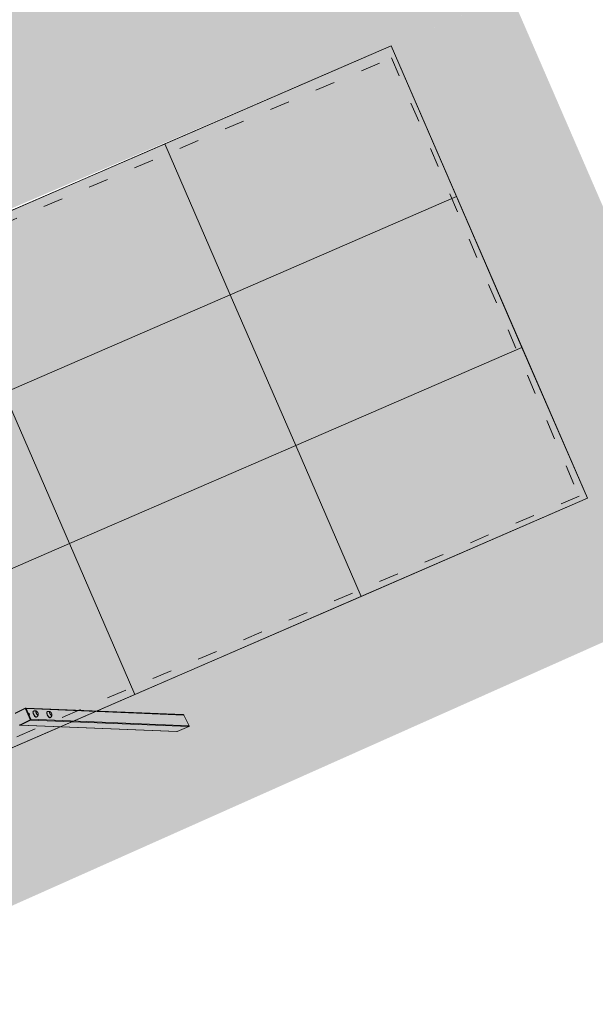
# Model space of a CAD drawing. Header units: millimetres. Extents: x 3267 to 3416, y 1494 to 1704.
# Tile 123 of 256: x 3327.27 to 3330.77, y 1632.19 to 1638.17. Entities that reach past the tile are written whole.
import ezdxf

# ---------------------------------------------------------------- set-up
doc = ezdxf.new("R2010")
doc.units = ezdxf.units.MM
doc.linetypes.add('1.4_0.7', pattern=[2.1, 1.4, -0.7])
doc.linetypes.add('ACAD_ISO03W100', pattern=[30, 12, -18])
doc.layers.get('0').update_dxf_attribs({"lineweight": 5})
for name, color, linetype, lineweight in [('1 poly easy', 76, '1.4_0.7', 9), ('1_naw mat', 251, 'Continuous', 5), ('1_strefa', 7, 'ACAD_ISO03W100', 13), ('1_trawa', 94, 'Continuous', 13), ('1_urządzenie', 7, 'Continuous', 9)]:
    doc.layers.add(name, color=color, linetype=linetype, lineweight=lineweight)
picture_1 = doc.add_image_def('image1.jpg', size_in_pixel=(9921, 7015))

msp = doc.modelspace()

# ---------------------------------------------------------------- hatches: boundary and pattern name
at = {"layer": '1 poly easy'}
h = msp.add_hatch(dxfattribs=at)
h.set_pattern_fill('HEX', color=256, scale=0.03, angle=-21.5623)
h.paths.add_polyline_path([(3368.8941, 1642.3425), (3370.0876, 1639.5901), (3363.2067, 1636.6064), (3362.0132, 1639.3587)])
h.paths.add_polyline_path([(3343.0771, 1642.984), (3344.6685, 1639.3142), (3337.0995, 1636.032), (3333.9168, 1643.3717), (3338.0453, 1645.162), (3338.841, 1643.327), (3340.2172, 1643.9238), (3340.9914, 1642.0796)])
h.paths.add_polyline_path([(3329.5269, 1638.0159), (3330.7204, 1635.2636), (3323.8395, 1632.2798), (3322.6459, 1635.0322)])
at = {"layer": '1_trawa'}
h = msp.add_hatch(dxfattribs=at)
h.set_pattern_fill('GRASS', color=256, scale=0.02)
h.paths.add_polyline_path([(3334.497, 1628.9652), (3339.0975, 1619.4213), (3348.9953, 1624.3562), (3346.994, 1628.7124), (3349.3865, 1629.9737), (3347.1512, 1634.4877)])
h.paths.add_polyline_path([(3321.0102, 1612.4815), (3332.9325, 1618.2285), (3329.2955, 1625.7736), (3317.3732, 1620.0266)])
h.paths.add_polyline_path([(3364.3966, 1640.3923), (3362.9801, 1643.7026), (3354.9045, 1640.1453), (3358.8282, 1631.2377), (3364.4592, 1633.7181), (3363.2067, 1636.6064), (3362.064, 1639.3526)])
h.paths.add_polyline_path([(3329.5269, 1638.0159), (3330.259, 1638.3334), (3326.1318, 1647.8675), (3310.174, 1640.9595), (3309.0511, 1640.4276), (3314.9073, 1627.2944), (3331.8101, 1634.8316), (3331.4478, 1635.579), (3330.2543, 1638.3314), (3329.5269, 1638.0159), (3330.7204, 1635.2636), (3323.8395, 1632.2798), (3322.6459, 1635.0686)])
h.paths.add_polyline_path([(3333.9168, 1643.3717), (3332.2997, 1647.1008), (3342.8733, 1651.6858), (3346.6663, 1648.736), (3348.1226, 1645.1719), (3343.0771, 1642.984), (3341.0397, 1642.0803), (3340.2172, 1643.9238), (3338.841, 1643.327), (3338.0453, 1645.162)])

# ---------------------------------------------------------------- linework, layer by layer
msp.add_lwpolyline([(3329.5269, 1638.0159), (3330.7204, 1635.2636), (3323.8395, 1632.2798), (3322.6459, 1635.0322)], close=True)
at = {"layer": '1_naw mat'}
for points in [[(3329.9247, 1637.0985), (3328.5485, 1636.5017), (3328.1507, 1637.4192), (3329.5269, 1638.0159)], [(3328.5485, 1636.5017), (3327.1723, 1635.905), (3326.7745, 1636.8224), (3328.1507, 1637.4192)], [(3330.3225, 1636.181), (3328.9464, 1635.5843), (3328.5485, 1636.5017), (3329.9247, 1637.0985)], [(3328.9464, 1635.5843), (3327.5702, 1634.9875), (3327.1723, 1635.905), (3328.5485, 1636.5017)], [(3330.7204, 1635.2636), (3329.3442, 1634.6668), (3328.9464, 1635.5843), (3330.3225, 1636.181)], [(3327.5702, 1634.9875), (3326.194, 1634.3908), (3325.7962, 1635.3082), (3327.1723, 1635.905)], [(3329.3442, 1634.6668), (3327.968, 1634.0701), (3327.5702, 1634.9875), (3328.9464, 1635.5843)], [(3327.968, 1634.0701), (3326.5918, 1633.4733), (3326.194, 1634.3908), (3327.5702, 1634.9875)]]:
    msp.add_lwpolyline(points, close=True, dxfattribs=at)
at = {"layer": '1_strefa', "color": 0, "ltscale": 0.01}
msp.add_lwpolyline([(3323.8671, 1632.3651), (3322.7261, 1635.0312), (3329.5292, 1637.9427), (3330.6703, 1635.2766)], close=True, dxfattribs=at)
at = {"layer": '1_urządzenie', "linetype": 'Continuous'}
for p, q in [((3327.3008, 1633.9862), (3327.2403, 1633.9557)), ((3327.3009, 1633.9845), (3327.2404, 1633.9539)), ((3327.3041, 1633.9865), (3327.3026, 1633.9866)), ((3327.3313, 1633.9183), (3327.3034, 1633.9835)), ((3328.2618, 1633.9475), (3327.3041, 1633.9865)), ((3327.3058, 1633.9843), (3327.3337, 1633.9191)), ((3327.3058, 1633.9843), (3327.3073, 1633.9842)), ((3327.3073, 1633.9842), (3327.3352, 1633.9191)), ((3328.2656, 1633.9452), (3327.3073, 1633.9842)), ((3327.3243, 1633.9505), (3327.3248, 1633.9505)), ((3327.351, 1633.9684), (3327.3501, 1633.968)), ((3327.4343, 1633.965), (3327.4334, 1633.9646)), ((3327.2698, 1633.8851), (3327.3304, 1633.9156)), ((3327.3319, 1633.9138), (3327.2714, 1633.8832)), ((3327.3334, 1633.9137), (3327.2729, 1633.8832)), ((3327.3319, 1633.9138), (3327.3334, 1633.9137)), ((3328.2965, 1633.8744), (3327.3334, 1633.9137)), ((3327.3337, 1633.9191), (3327.3352, 1633.9191)), ((3327.3352, 1633.9191), (3328.2986, 1633.8798)), ((3327.3682, 1633.9323), (3327.369, 1633.9327)), ((3327.4515, 1633.9289), (3327.4523, 1633.9293)), ((3328.2986, 1633.8798), (3328.2656, 1633.9452)), ((3327.2697, 1633.8829), (3327.2712, 1633.8828)), ((3327.2712, 1633.8828), (3328.2241, 1633.8439)), ((3327.2714, 1633.8832), (3327.2729, 1633.8832)), ((3327.2729, 1633.8832), (3328.2261, 1633.8443)), ((3328.2261, 1633.8443), (3328.2965, 1633.8744))]:
    msp.add_line(p, q, dxfattribs=at)
at = {"layer": '1_urządzenie', "linetype": 'Continuous', "flags": 128}
for points in [[(3327.3008, 1633.9862), (3327.3008, 1633.9862), (3327.3007, 1633.9861), (3327.3006, 1633.9859), (3327.3006, 1633.9857), (3327.3006, 1633.9855), (3327.3007, 1633.9851), (3327.3008, 1633.9848), (3327.3009, 1633.9845)], [(3327.3264, 1633.9514), (3327.3259, 1633.9525), (3327.3253, 1633.9534), (3327.3247, 1633.9541), (3327.3241, 1633.9546), (3327.3236, 1633.9547), (3327.3233, 1633.9544), (3327.3232, 1633.9539), (3327.3233, 1633.9531), (3327.3235, 1633.9521), (3327.324, 1633.951), (3327.3245, 1633.95), (3327.3252, 1633.9492), (3327.3258, 1633.9486), (3327.3263, 1633.9483), (3327.3267, 1633.9484), (3327.3269, 1633.9488), (3327.3269, 1633.9495), (3327.3268, 1633.9504), (3327.3264, 1633.9514)], [(3327.3252, 1633.9492), (3327.3251, 1633.9496), (3327.3247, 1633.9506)], [(3327.3682, 1633.9323), (3327.3681, 1633.9322), (3327.3672, 1633.932), (3327.3662, 1633.9321), (3327.3651, 1633.9325), (3327.3638, 1633.9332), (3327.3625, 1633.9342), (3327.361, 1633.9355), (3327.3596, 1633.9371), (3327.3582, 1633.9389), (3327.3567, 1633.9409), (3327.3553, 1633.9431), (3327.354, 1633.9454), (3327.3528, 1633.9477), (3327.3517, 1633.9501), (3327.3507, 1633.9526), (3327.3499, 1633.9549), (3327.3492, 1633.9572), (3327.3487, 1633.9594), (3327.3484, 1633.9614), (3327.3483, 1633.9631), (3327.3484, 1633.9647), (3327.3487, 1633.966), (3327.3491, 1633.967), (3327.3498, 1633.9677), (3327.3501, 1633.968)], [(3327.369, 1633.9327), (3327.369, 1633.9327), (3327.3681, 1633.9324), (3327.3671, 1633.9325), (3327.3659, 1633.9329), (3327.3646, 1633.9336), (3327.3633, 1633.9347), (3327.3619, 1633.936), (3327.3604, 1633.9375), (3327.359, 1633.9393), (3327.3576, 1633.9413), (3327.3562, 1633.9435), (3327.3549, 1633.9458), (3327.3536, 1633.9482), (3327.3525, 1633.9506), (3327.3515, 1633.953), (3327.3507, 1633.9554), (3327.35, 1633.9576), (3327.3496, 1633.9598), (3327.3493, 1633.9618), (3327.3491, 1633.9636), (3327.3492, 1633.9651), (3327.3495, 1633.9664), (3327.35, 1633.9674), (3327.3506, 1633.9682), (3327.351, 1633.9684)], [(3327.3804, 1633.9478), (3327.3803, 1633.947), (3327.38, 1633.946), (3327.3795, 1633.9453), (3327.3789, 1633.945), (3327.3781, 1633.945), (3327.3771, 1633.9453), (3327.376, 1633.9459), (3327.3749, 1633.9468), (3327.3737, 1633.948), (3327.3725, 1633.9495), (3327.3713, 1633.9512), (3327.3702, 1633.953), (3327.3691, 1633.955), (3327.3682, 1633.957), (3327.3673, 1633.959), (3327.3667, 1633.9609), (3327.3662, 1633.9628), (3327.3659, 1633.9645), (3327.3658, 1633.966), (3327.3659, 1633.9673), (3327.3662, 1633.9683), (3327.3666, 1633.969), (3327.3673, 1633.9693), (3327.3673, 1633.9693)], [(3327.3804, 1633.9478), (3327.3803, 1633.947), (3327.38, 1633.946), (3327.3795, 1633.9453), (3327.3789, 1633.945), (3327.3781, 1633.945), (3327.3771, 1633.9453), (3327.376, 1633.9459), (3327.3749, 1633.9468), (3327.3737, 1633.948), (3327.3725, 1633.9495), (3327.3713, 1633.9512), (3327.3702, 1633.953), (3327.3691, 1633.955), (3327.3682, 1633.957), (3327.3673, 1633.959), (3327.3667, 1633.9609), (3327.3662, 1633.9628), (3327.3659, 1633.9645), (3327.3658, 1633.966), (3327.3659, 1633.9673), (3327.3662, 1633.9683), (3327.3666, 1633.969), (3327.3673, 1633.9693), (3327.3673, 1633.9693)], [(3327.4515, 1633.9289), (3327.4514, 1633.9288), (3327.4505, 1633.9286), (3327.4495, 1633.9287), (3327.4484, 1633.9291), (3327.4471, 1633.9298), (3327.4458, 1633.9308), (3327.4443, 1633.9322), (3327.4429, 1633.9337), (3327.4415, 1633.9355), (3327.44, 1633.9375), (3327.4386, 1633.9397), (3327.4373, 1633.942), (3327.4361, 1633.9443), (3327.435, 1633.9467), (3327.434, 1633.9492), (3327.4332, 1633.9515), (3327.4325, 1633.9538), (3327.432, 1633.956), (3327.4317, 1633.958), (3327.4316, 1633.9598), (3327.4317, 1633.9613), (3327.432, 1633.9626), (3327.4324, 1633.9636), (3327.4331, 1633.9643), (3327.4334, 1633.9646)], [(3327.4523, 1633.9293), (3327.4523, 1633.9293), (3327.4514, 1633.929), (3327.4504, 1633.9291), (3327.4492, 1633.9295), (3327.4479, 1633.9302), (3327.4466, 1633.9313), (3327.4452, 1633.9326), (3327.4437, 1633.9341), (3327.4423, 1633.9359), (3327.4409, 1633.9379), (3327.4395, 1633.9401), (3327.4382, 1633.9424), (3327.4369, 1633.9448), (3327.4358, 1633.9472), (3327.4348, 1633.9496), (3327.434, 1633.952), (3327.4333, 1633.9542), (3327.4329, 1633.9564), (3327.4326, 1633.9584), (3327.4324, 1633.9602), (3327.4325, 1633.9617), (3327.4328, 1633.963), (3327.4333, 1633.964), (3327.4339, 1633.9648), (3327.4343, 1633.965)], [(3327.4637, 1633.9444), (3327.4636, 1633.9436), (3327.4633, 1633.9426), (3327.4628, 1633.9419), (3327.4622, 1633.9416), (3327.4614, 1633.9416), (3327.4604, 1633.9419), (3327.4593, 1633.9425), (3327.4582, 1633.9434), (3327.457, 1633.9446), (3327.4558, 1633.9461), (3327.4546, 1633.9478), (3327.4535, 1633.9496), (3327.4524, 1633.9516), (3327.4515, 1633.9536), (3327.4506, 1633.9556), (3327.45, 1633.9575), (3327.4495, 1633.9594), (3327.4492, 1633.9611), (3327.4491, 1633.9626), (3327.4492, 1633.9639), (3327.4495, 1633.9649), (3327.45, 1633.9656), (3327.4506, 1633.9659), (3327.4506, 1633.9659)], [(3327.4637, 1633.9444), (3327.4636, 1633.9436), (3327.4633, 1633.9426), (3327.4628, 1633.9419), (3327.4622, 1633.9416), (3327.4614, 1633.9416), (3327.4604, 1633.9419), (3327.4593, 1633.9425), (3327.4582, 1633.9434), (3327.457, 1633.9446), (3327.4558, 1633.9461), (3327.4546, 1633.9478), (3327.4535, 1633.9496), (3327.4524, 1633.9516), (3327.4515, 1633.9536), (3327.4506, 1633.9556), (3327.45, 1633.9575), (3327.4495, 1633.9594), (3327.4492, 1633.9611), (3327.4491, 1633.9626), (3327.4492, 1633.9639), (3327.4495, 1633.9649), (3327.45, 1633.9656), (3327.4506, 1633.9659), (3327.4506, 1633.9659)]]:
    msp.add_lwpolyline(points, dxfattribs=at)
at = {"layer": '1_urządzenie', "linetype": 'Continuous'}
for centre, radius, start, end in [((3327.3017, 1633.9828), 0.00179, 21.17459, 116.0581), ((3327.3024, 1633.9829), 0.00367, 21.85912, 87.69797), ((3327.3068, 1633.9773), 0.00707, 98.05623, 119.0095), ((3327.3039, 1633.9829), 0.00368, 21.90676, 86.68441), ((3327.3163, 1633.9471), 0.00908, 22.5577, 40.0708), ((3327.3677, 1633.9659), 0.00346, 51.46751, 97.06148), ((3327.3571, 1633.9491), 0.0233, 356.82978, 56.74205), ((3327.451, 1633.9625), 0.00345, 51.43407, 97.09493), ((3327.4404, 1633.9457), 0.0233, 356.82978, 56.74205), ((3327.3294, 1633.9175), 0.00208, 298.60368, 23.7753), ((3327.3332, 1633.9165), 0.003, 196.19569, 243.32979), ((3327.3347, 1633.9122), 0.007, 97.9473, 119.11843), ((3327.3299, 1633.9174), 0.00415, 298.59971, 23.76265), ((3327.3314, 1633.9174), 0.00415, 298.59768, 23.77768), ((3327.2691, 1633.8867), 0.00179, 201.17519, 296.03523), ((3327.2698, 1633.8864), 0.00348, 268.784, 296.93948), ((3327.2727, 1633.8859), 0.003, 196.19569, 243.32979), ((3327.2713, 1633.8863), 0.00348, 267.71091, 296.93701)]:
    msp.add_arc(centre, radius, start, end, dxfattribs=at)
at = {"layer": '1_urządzenie', "linetype": 'Continuous', "extrusion": (4.11508e-05, -0.000113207, 1)}
for centre, major_axis, start_param, end_param in [((3328.2617, 1633.9435), (0.00432, -0.00018, 0), 0.476301, 1.57109), ((3328.2242, 1633.8479), (0.00432, -0.00018, 0), 4.712683, 5.18869), ((3328.2947, 1633.8781), (-0.00432, 0.00018, 0), 2.047097, 3.617893)]:
    msp.add_ellipse(centre, major_axis=major_axis, ratio=0.925399, start_param=start_param, end_param=end_param, dxfattribs=at)
at = {"layer": '1_urządzenie', "linetype": 'Continuous'}
for points, knots in [([(3327.3025, 1633.9866), (3327.3023, 1633.9866), (3327.3016, 1633.9866), (3327.3011, 1633.9863), (3327.3008, 1633.9862)], [0, 0, 0, 0, 0.461691, 1, 1, 1, 1]), ([(3327.3551, 1633.97), (3327.3543, 1633.9697), (3327.3529, 1633.9693), (3327.3516, 1633.9686), (3327.351, 1633.9684)], [0, 0, 0, 0, 0.570956, 1, 1, 1, 1]), ([(3327.3689, 1633.9691), (3327.3686, 1633.9692), (3327.3676, 1633.9697), (3327.3657, 1633.9702), (3327.3633, 1633.9706), (3327.3609, 1633.9708), (3327.3584, 1633.9706), (3327.3565, 1633.9703), (3327.3554, 1633.97), (3327.3551, 1633.97)], [0, 0, 0, 0, 0.070464, 0.241323, 0.414158, 0.588393, 0.763642, 0.93866, 1, 1, 1, 1]), ([(3327.369, 1633.9327), (3327.3695, 1633.933), (3327.3707, 1633.9336), (3327.3726, 1633.9349), (3327.3745, 1633.9365), (3327.3761, 1633.9384), (3327.3775, 1633.9403), (3327.3787, 1633.9423), (3327.3796, 1633.9444), (3327.3801, 1633.9459), (3327.3802, 1633.9467), (3327.3803, 1633.9468)], [0, 0, 0, 0, 0.087433, 0.225972, 0.361059, 0.49287, 0.621525, 0.747066, 0.86938, 0.988453, 1, 1, 1, 1]), ([(3327.4384, 1633.9666), (3327.4376, 1633.9663), (3327.4362, 1633.9659), (3327.4349, 1633.9652), (3327.4343, 1633.965)], [0, 0, 0, 0, 0.570963, 1, 1, 1, 1]), ([(3327.4522, 1633.9657), (3327.4519, 1633.9658), (3327.4509, 1633.9663), (3327.449, 1633.9668), (3327.4466, 1633.9672), (3327.4442, 1633.9674), (3327.4417, 1633.9672), (3327.4398, 1633.9669), (3327.4387, 1633.9666), (3327.4384, 1633.9666)], [0, 0, 0, 0, 0.070467, 0.241289, 0.414167, 0.588377, 0.763633, 0.938658, 1, 1, 1, 1]), ([(3327.4523, 1633.9293), (3327.4528, 1633.9296), (3327.454, 1633.9302), (3327.4559, 1633.9315), (3327.4578, 1633.9331), (3327.4594, 1633.935), (3327.4608, 1633.9369), (3327.462, 1633.9389), (3327.4629, 1633.941), (3327.4634, 1633.9425), (3327.4635, 1633.9433), (3327.4636, 1633.9434)], [0, 0, 0, 0, 0.087439, 0.22597, 0.36106, 0.492895, 0.621553, 0.747065, 0.869417, 0.988453, 1, 1, 1, 1]), ([(3327.2663, 1633.8852), (3327.2664, 1633.885), (3327.2667, 1633.8844), (3327.2674, 1633.8837), (3327.2684, 1633.8831), (3327.2692, 1633.8829), (3327.2697, 1633.8829), (3327.2697, 1633.8829)], [0, 0, 0, 0, 0.179936, 0.436391, 0.692, 0.944382, 1, 1, 1, 1])]:
    msp.add_open_spline(points, degree=3, knots=knots, dxfattribs=at)

# ---------------------------------------------------------------- pictures from other files: only their frames are drawn
image = msp.add_image(picture_1, insert=(3267.0464, 1704.245), size_in_units=(210.4454, 148.803), rotation=-90, dxfattribs=dict(fade=42))
image.dxf.flags = 7

doc.saveas('drawing.dxf')
